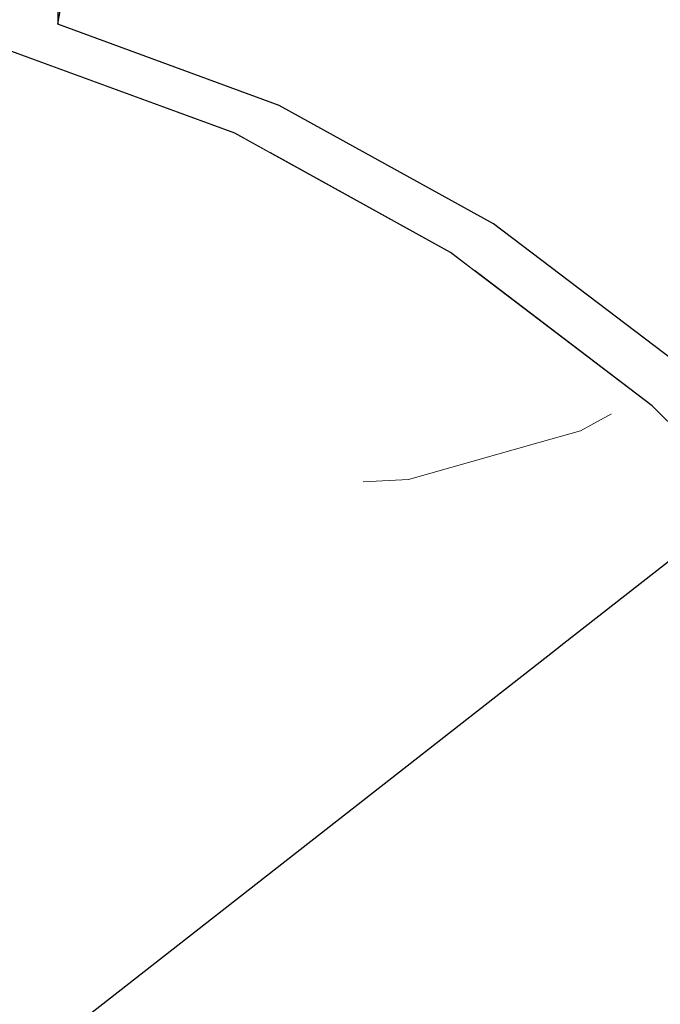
# Model space of a CAD drawing. Header units: millimetres. Extents: x -36478 to 31050, y -14815 to 11827.
# Tile 218 of 256: x -15970 to -15920, y 9608 to 9686. Entities that reach past the tile are written whole.
import ezdxf

# ---------------------------------------------------------------- set-up
doc = ezdxf.new("R2010")
doc.units = ezdxf.units.MM
doc.header["$MEASUREMENT"] = 0
doc.linetypes.add('Wipeout_Contour', pattern=[1000, 0, -1000])
for name, color, linetype in [('Nové_Konstrukce - krov', 7, 'Continuous'), ('Nové_Konstrukce - střechy a skořepiny', 7, 'Continuous'), ('Nové_Výplně - Povrchové', 7, 'Continuous')]:
    doc.layers.add(name, color=color, linetype=linetype)

# ---------------------------------------------------------------- blocks, each defined once
blk = doc.blocks.new('*X13')
at = {"layer": 'Nové_Výplně - Povrchové', "color": 21, "linetype": 'Continuous', "lineweight": 20, "true_color": 0xffaaaa}
for p, q in [((-15922.702, 9635.831), (-15913.392, 9640.696)), ((-15932.144, 9632.71), (-15922.702, 9635.831))]:
    blk.add_line(p, q, dxfattribs=at)
blk = doc.blocks.new('výplň_6_1', base_point=(0, 0))
at = {"layer": 'Nové_Výplně - Povrchové', "color": 21, "linetype": 'Continuous', "lineweight": 20, "true_color": 0xffaaaa}
blk.add_blockref('*X13', (0, 0), dxfattribs=at)
blk = doc.blocks.new('výplň_1032_1', base_point=(0, 0))
at = {"color": 254, "linetype": 'Wipeout_Contour', "lineweight": 0, "ltscale": 93129.617943}
blk.add_wipeout([(-15932.815, 9669.848), (-15934.322, 9666.135), (-15920.214, 9655.419), (-15919.193, 9654.393), (-15916.906, 9657.764)], dxfattribs=at).dxf.layer = 'Nové_Výplně - Povrchové'
blk = doc.blocks.new('výplň_1036_1', base_point=(0, 0))
at = {"color": 254, "linetype": 'Wipeout_Contour', "lineweight": 0, "ltscale": 74509.740509}
blk.add_wipeout([(-15916.906, 9657.764), (-15908.826, 9668.083), (-15926.518, 9681.522), (-15932.815, 9669.848)], dxfattribs=at).dxf.layer = 'Nové_Výplně - Povrchové'
blk = doc.blocks.new('výplň_1037_1', base_point=(0, 0))
at = {"color": 254, "linetype": 'Wipeout_Contour', "lineweight": 0, "ltscale": 93320.634434}
blk.add_wipeout([(-15967.384, 9685.678), (-15967.427, 9682.197), (-15953.329, 9677.039), (-15950.537, 9675.494), (-15949.813, 9679.248)], dxfattribs=at).dxf.layer = 'Nové_Výplně - Povrchové'
blk = doc.blocks.new('výplň_1038_1', base_point=(0, 0))
at = {"color": 254, "linetype": 'Wipeout_Contour', "lineweight": 0, "ltscale": 93226.665459}
blk.add_wipeout([(-15949.813, 9679.248), (-15950.537, 9675.494), (-15936.224, 9667.579), (-15934.322, 9666.135), (-15932.815, 9669.848)], dxfattribs=at).dxf.layer = 'Nové_Výplně - Povrchové'
blk = doc.blocks.new('výplň_1041_1', base_point=(0, 0))
at = {"color": 254, "linetype": 'Wipeout_Contour', "lineweight": 0, "ltscale": 74592.698661}
blk.add_wipeout([(-15932.815, 9669.848), (-15926.518, 9681.522), (-15945.421, 9691.975), (-15949.813, 9679.248)], dxfattribs=at).dxf.layer = 'Nové_Výplně - Povrchové'
blk = doc.blocks.new('výplň_1042_1', base_point=(0, 0))
at = {"color": 254, "linetype": 'Wipeout_Contour', "lineweight": 0, "ltscale": 74505.329594}
blk.add_wipeout([(-15908.826, 9668.083), (-15900.893, 9676.49), (-15919.574, 9690.68), (-15926.518, 9681.522)], dxfattribs=at).dxf.layer = 'Nové_Výplně - Povrchové'
blk = doc.blocks.new('výplň_1043_1', base_point=(0, 0))
at = {"color": 254, "linetype": 'Wipeout_Contour', "lineweight": 0, "ltscale": 74672.458834}
blk.add_wipeout([(-15964.961, 9699.125), (-15967.384, 9685.678), (-15949.813, 9679.248), (-15945.421, 9691.975)], dxfattribs=at).dxf.layer = 'Nové_Výplně - Povrchové'
blk = doc.blocks.new('výplň_1044_1', base_point=(0, 0))
at = {"color": 254, "linetype": 'Wipeout_Contour', "lineweight": 0, "ltscale": 74595.134014}
blk.add_wipeout([(-15926.518, 9681.522), (-15919.574, 9690.68), (-15939.534, 9701.717), (-15945.421, 9691.975)], dxfattribs=at).dxf.layer = 'Nové_Výplně - Povrchové'
blk = doc.blocks.new('výplň_1070_1', base_point=(0, 0))
at = {"color": 254, "linetype": 'Wipeout_Contour', "lineweight": 0, "ltscale": 74389.802298}
blk.add_wipeout([(-15908.961, 9613.99), (-15920.114, 9628.719), (-15922.744, 9626.674), (-15911.591, 9611.944)], dxfattribs=at).dxf.layer = 'Nové_Výplně - Povrchové'
blk = doc.blocks.new('výplň_1071_1', base_point=(0, 0))
at = {"color": 254, "linetype": 'Wipeout_Contour', "lineweight": 0, "ltscale": 74379.316103}
blk.add_wipeout([(-15908.961, 9613.99), (-15899.779, 9619.543), (-15912.204, 9635.95), (-15920.114, 9628.719)], dxfattribs=at).dxf.layer = 'Nové_Výplně - Povrchové'
blk = doc.blocks.new('výplň_1072_1', base_point=(0, 0))
at = {"color": 254, "linetype": 'Wipeout_Contour', "lineweight": 0, "ltscale": 74508.837586}
blk.add_wipeout([(-15922.744, 9626.674), (-16049.996, 9527.701), (-16038.842, 9512.971), (-15911.591, 9611.944)], dxfattribs=at).dxf.layer = 'Nové_Výplně - Povrchové'
blk = doc.blocks.new('výplň_1073_1', base_point=(0, 0))
at = {"color": 254, "linetype": 'Wipeout_Contour', "lineweight": 0, "ltscale": 93087.321738}
blk.add_wipeout([(-15911.591, 9611.944), (-16038.842, 9512.971), (-16037.238, 9510.853), (-16029.558, 9497.211), (-15902.593, 9595.962)], dxfattribs=at).dxf.layer = 'Nové_Výplně - Povrchové'
blk = doc.blocks.new('výplň_1074_1', base_point=(0, 0))
at = {"color": 254, "linetype": 'Wipeout_Contour', "lineweight": 0, "ltscale": 74459.814602}
blk.add_wipeout([(-15922.744, 9626.674), (-15920.114, 9628.719), (-15933.085, 9641.748), (-15935.715, 9639.703)], dxfattribs=at).dxf.layer = 'Nové_Výplně - Povrchové'
blk = doc.blocks.new('výplň_1075_1', base_point=(0, 0))
at = {"color": 254, "linetype": 'Wipeout_Contour', "lineweight": 0, "ltscale": 74786.392287}
blk.add_wipeout([(-15981.383, 9664.957), (-16103.877, 9569.684), (-16090.214, 9562.129), (-15965.486, 9659.14)], dxfattribs=at).dxf.layer = 'Nové_Výplně - Povrchové'
blk = doc.blocks.new('výplň_1076_1', base_point=(0, 0))
at = {"color": 254, "linetype": 'Wipeout_Contour', "lineweight": 0, "ltscale": 112143.111869}
blk.add_wipeout([(-15965.486, 9659.14), (-16090.214, 9562.129), (-16087.133, 9560.425), (-16085.053, 9558.884), (-16076.463, 9552.359), (-15950.108, 9650.636)], dxfattribs=at).dxf.layer = 'Nové_Výplně - Povrchové'
blk = doc.blocks.new('výplň_1077_1', base_point=(0, 0))
at = {"color": 254, "linetype": 'Wipeout_Contour', "lineweight": 0, "ltscale": 93337.917859}
blk.add_wipeout([(-15950.108, 9650.636), (-16076.463, 9552.359), (-16067.185, 9545.312), (-16062.773, 9540.88), (-15935.715, 9639.703)], dxfattribs=at).dxf.layer = 'Nové_Výplně - Povrchové'
blk = doc.blocks.new('výplň_1078_1', base_point=(0, 0))
at = {"color": 254, "linetype": 'Wipeout_Contour', "lineweight": 0, "ltscale": 93244.654275}
blk.add_wipeout([(-15935.715, 9639.703), (-16062.773, 9540.88), (-16051.084, 9529.138), (-16049.996, 9527.701), (-15922.744, 9626.674)], dxfattribs=at).dxf.layer = 'Nové_Výplně - Povrchové'
blk = doc.blocks.new('výplň_1080_1', base_point=(0, 0))
at = {"color": 254, "linetype": 'Wipeout_Contour', "lineweight": 0, "ltscale": 280373.696363}
blk.add_wipeout([(-16114.127, 9574.041), (-16107.112, 9571.473), (-16104.855, 9570.226), (-15978.602, 9668.422), (-15977.522, 9678.594), (-15974.126, 9682.627), (-15971.012, 9683.509), (-15967.427, 9682.197), (-15967.384, 9685.678), (-15966.861, 9688.581), (-15969.649, 9686.412), (-15970.859, 9695.957), (-15973.973, 9695.074), (-15977.369, 9691.042), (-15978.6, 9679.45)], dxfattribs=at).dxf.layer = 'Nové_Výplně - Povrchové'
blk = doc.blocks.new('*X2163')
at = {"layer": 'Nové_Výplně - Povrchové', "color": 21, "linetype": 'Continuous', "lineweight": 20, "true_color": 0xffaaaa}
blk.add_line((-15915.523, 9647.036), (-15918.349, 9653.545), dxfattribs=at)
blk = doc.blocks.new('výplň_1081_1', base_point=(0, 0))
at = {"color": 254, "linetype": 'Wipeout_Contour', "lineweight": 0, "ltscale": 74440.126307}
blk.add_wipeout([(-15907.934, 9639.412), (-15905.786, 9640.926), (-15920.214, 9655.419), (-15922.575, 9654.119)], dxfattribs=at).dxf.layer = 'Nové_Výplně - Povrchové'
at = {"layer": 'Nové_Výplně - Povrchové', "color": 21, "linetype": 'Continuous', "lineweight": 20, "true_color": 0xffaaaa}
blk.add_blockref('*X2163', (0, 0), dxfattribs=at)
blk = doc.blocks.new('výplň_1082_1', base_point=(0, 0))
at = {"color": 254, "linetype": 'Wipeout_Contour', "lineweight": 0, "ltscale": 74453.322137}
blk.add_wipeout([(-15920.114, 9628.719), (-15912.204, 9635.95), (-15926.651, 9650.463), (-15933.085, 9641.748)], dxfattribs=at).dxf.layer = 'Nové_Výplně - Povrchové'
blk = doc.blocks.new('výplň_1083_1', base_point=(0, 0))
at = {"color": 254, "linetype": 'Wipeout_Contour', "lineweight": 0, "ltscale": 74445.94053}
blk.add_wipeout([(-15912.204, 9635.95), (-15907.934, 9639.412), (-15922.575, 9654.119), (-15926.651, 9650.463)], dxfattribs=at).dxf.layer = 'Nové_Výplně - Povrchové'
blk = doc.blocks.new('výplň_1084_1', base_point=(0, 0))
at = {"color": 254, "linetype": 'Wipeout_Contour', "lineweight": 0, "ltscale": 74531.445332}
blk.add_wipeout([(-15933.085, 9641.748), (-15947.478, 9652.681), (-15950.108, 9650.636), (-15935.715, 9639.703)], dxfattribs=at).dxf.layer = 'Nové_Výplně - Povrchové'
blk = doc.blocks.new('*X2171')
at = {"layer": 'Nové_Výplně - Povrchové', "color": 21, "linetype": 'Continuous', "lineweight": 20, "true_color": 0xffaaaa}
for p, q in [((-15929.294, 9652.47), (-15939.564, 9649.562)), ((-15939.564, 9649.562), (-15943.139, 9649.385))]:
    blk.add_line(p, q, dxfattribs=at)
blk = doc.blocks.new('výplň_1085_1', base_point=(0, 0))
at = {"color": 254, "linetype": 'Wipeout_Contour', "lineweight": 0, "ltscale": 74529.035635}
blk.add_wipeout([(-15947.478, 9652.681), (-15933.085, 9641.748), (-15926.651, 9650.463), (-15942.684, 9662.641)], dxfattribs=at).dxf.layer = 'Nové_Výplně - Povrchové'
at = {"layer": 'Nové_Výplně - Povrchové', "color": 21, "linetype": 'Continuous', "lineweight": 20, "true_color": 0xffaaaa}
blk.add_blockref('*X2171', (0, 0), dxfattribs=at)
blk = doc.blocks.new('*X2173')
at = {"layer": 'Nové_Výplně - Povrchové', "color": 21, "linetype": 'Continuous', "lineweight": 20, "true_color": 0xffaaaa}
for p, q in [((-15923.445, 9654.78), (-15925.905, 9653.429)), ((-15925.905, 9653.429), (-15929.294, 9652.47))]:
    blk.add_line(p, q, dxfattribs=at)
blk = doc.blocks.new('výplň_1086_1', base_point=(0, 0))
at = {"color": 254, "linetype": 'Wipeout_Contour', "lineweight": 0, "ltscale": 74526.276203}
blk.add_wipeout([(-15942.684, 9662.641), (-15926.651, 9650.463), (-15922.575, 9654.119), (-15938.822, 9666.46)], dxfattribs=at).dxf.layer = 'Nové_Výplně - Povrchové'
at = {"layer": 'Nové_Výplně - Povrchové', "color": 21, "linetype": 'Continuous', "lineweight": 20, "true_color": 0xffaaaa}
blk.add_blockref('*X2173', (0, 0), dxfattribs=at)
blk = doc.blocks.new('výplň_1087_1', base_point=(0, 0))
at = {"color": 254, "linetype": 'Wipeout_Contour', "lineweight": 0, "ltscale": 74670.857205}
blk.add_wipeout([(-15978.753, 9667.002), (-15981.383, 9664.957), (-15965.486, 9659.14), (-15962.856, 9661.185)], dxfattribs=at).dxf.layer = 'Nové_Výplně - Povrchové'
blk = doc.blocks.new('výplň_1088_1', base_point=(0, 0))
at = {"color": 254, "linetype": 'Wipeout_Contour', "lineweight": 0, "ltscale": 74602.512981}
blk.add_wipeout([(-15947.478, 9652.681), (-15962.856, 9661.185), (-15965.486, 9659.14), (-15950.108, 9650.636)], dxfattribs=at).dxf.layer = 'Nové_Výplně - Povrchové'
blk = doc.blocks.new('výplň_1089_1', base_point=(0, 0))
at = {"color": 254, "linetype": 'Wipeout_Contour', "lineweight": 0, "ltscale": 74520.407974}
blk.add_wipeout([(-15920.214, 9655.419), (-15936.224, 9667.579), (-15938.822, 9666.46), (-15922.575, 9654.119)], dxfattribs=at).dxf.layer = 'Nové_Výplně - Povrchové'
blk = doc.blocks.new('výplň_1090_1', base_point=(0, 0))
at = {"color": 254, "linetype": 'Wipeout_Contour', "lineweight": 0, "ltscale": 74600.047125}
blk.add_wipeout([(-15938.822, 9666.46), (-15936.224, 9667.579), (-15953.329, 9677.039), (-15956.182, 9676.06)], dxfattribs=at).dxf.layer = 'Nové_Výplně - Povrchové'
blk = doc.blocks.new('výplň_1091_1', base_point=(0, 0))
at = {"color": 254, "linetype": 'Wipeout_Contour', "lineweight": 0, "ltscale": 74676.622693}
blk.add_wipeout([(-15971.012, 9683.509), (-15974.126, 9682.627), (-15956.182, 9676.06), (-15953.329, 9677.039)], dxfattribs=at).dxf.layer = 'Nové_Výplně - Povrchové'
blk = doc.blocks.new('výplň_1092_1', base_point=(0, 0))
at = {"color": 254, "linetype": 'Wipeout_Contour', "lineweight": 0, "ltscale": 74604.150289}
blk.add_wipeout([(-15962.856, 9661.185), (-15947.478, 9652.681), (-15942.684, 9662.641), (-15959.815, 9672.114)], dxfattribs=at).dxf.layer = 'Nové_Výplně - Povrchové'
blk = doc.blocks.new('výplň_1093_1', base_point=(0, 0))
at = {"color": 254, "linetype": 'Wipeout_Contour', "lineweight": 0, "ltscale": 74605.971541}
blk.add_wipeout([(-15942.684, 9662.641), (-15938.822, 9666.46), (-15956.182, 9676.06), (-15959.815, 9672.114)], dxfattribs=at).dxf.layer = 'Nové_Výplně - Povrchové'
blk = doc.blocks.new('výplň_1094_1', base_point=(0, 0))
at = {"color": 254, "linetype": 'Wipeout_Contour', "lineweight": 0, "ltscale": 93351.948659}
blk.add_wipeout([(-15978.602, 9668.422), (-15978.753, 9667.002), (-15962.856, 9661.185), (-15959.815, 9672.114), (-15977.522, 9678.594)], dxfattribs=at).dxf.layer = 'Nové_Výplně - Povrchové'
blk = doc.blocks.new('výplň_1095_1', base_point=(0, 0))
at = {"color": 254, "linetype": 'Wipeout_Contour', "lineweight": 0, "ltscale": 74682.603928}
blk.add_wipeout([(-15974.126, 9682.627), (-15977.522, 9678.594), (-15959.815, 9672.114), (-15956.182, 9676.06)], dxfattribs=at).dxf.layer = 'Nové_Výplně - Povrchové'

msp = doc.modelspace()

# ---------------------------------------------------------------- block references
at = {"layer": 'Nové_Výplně - Povrchové', "color": 21, "linetype": 'Continuous', "lineweight": 20, "true_color": 0xffaaaa}
msp.add_blockref('výplň_6_1', (0, 0), dxfattribs=at)

# ---------------------------------------------------------------- next in the draw order: block references
for name in ['výplň_1037_1', 'výplň_1032_1', 'výplň_1070_1']:
    msp.add_blockref(name, (0, 0), dxfattribs=at)

# ---------------------------------------------------------------- next in the draw order: block references
for name in ['výplň_1036_1', 'výplň_1071_1']:
    msp.add_blockref(name, (0, 0), dxfattribs=at)

# ---------------------------------------------------------------- next in the draw order: block references
for name in ['výplň_1038_1', 'výplň_1072_1']:
    msp.add_blockref(name, (0, 0), dxfattribs=at)

# ---------------------------------------------------------------- next in the draw order: block references
for name in ['výplň_1041_1', 'výplň_1074_1', 'výplň_1073_1']:
    msp.add_blockref(name, (0, 0), dxfattribs=at)

# ---------------------------------------------------------------- next in the draw order: block references
for name in ['výplň_1043_1', 'výplň_1042_1', 'výplň_1075_1']:
    msp.add_blockref(name, (0, 0), dxfattribs=at)

# ---------------------------------------------------------------- next in the draw order: block references
for name in ['výplň_1044_1', 'výplň_1076_1']:
    msp.add_blockref(name, (0, 0), dxfattribs=at)

# ---------------------------------------------------------------- next in the draw order: block references
msp.add_blockref('výplň_1077_1', (0, 0), dxfattribs=at)

# ---------------------------------------------------------------- next in the draw order: block references
msp.add_blockref('výplň_1078_1', (0, 0), dxfattribs=at)

# ---------------------------------------------------------------- next in the draw order: block references
for name in ['výplň_1080_1', 'výplň_1081_1']:
    msp.add_blockref(name, (0, 0), dxfattribs=at)

# ---------------------------------------------------------------- next in the draw order: linework, layer by layer
at = {"layer": 'Nové_Konstrukce - krov', "color": 1, "linetype": 'Continuous', "lineweight": 25}
for p, q in [((-15967.384, 9685.678), (-15964.961, 9699.125)), ((-15967.232, 9698.126), (-15967.384, 9685.678))]:
    msp.add_line(p, q, dxfattribs=at)

# ---------------------------------------------------------------- next in the draw order: block references
at = {"layer": 'Nové_Výplně - Povrchové', "color": 21, "linetype": 'Continuous', "lineweight": 20, "true_color": 0xffaaaa}
for name in ['výplň_1087_1', 'výplň_1082_1']:
    msp.add_blockref(name, (0, 0), dxfattribs=at)

# ---------------------------------------------------------------- next in the draw order: block references
for name in ['výplň_1083_1', 'výplň_1084_1']:
    msp.add_blockref(name, (0, 0), dxfattribs=at)

# ---------------------------------------------------------------- next in the draw order: block references
msp.add_blockref('výplň_1085_1', (0, 0), dxfattribs=at)

# ---------------------------------------------------------------- next in the draw order: block references
for name in ['výplň_1086_1', 'výplň_1088_1']:
    msp.add_blockref(name, (0, 0), dxfattribs=at)

# ---------------------------------------------------------------- next in the draw order: block references
msp.add_blockref('výplň_1089_1', (0, 0), dxfattribs=at)

# ---------------------------------------------------------------- next in the draw order: linework, layer by layer
at = {"layer": 'Nové_Konstrukce - krov', "color": 1, "linetype": 'Continuous', "lineweight": 25}
for p, q in [((-15916.906, 9657.764), (-15932.815, 9669.848)), ((-15905.786, 9640.926), (-15920.214, 9655.419))]:
    msp.add_line(p, q, dxfattribs=at)

# ---------------------------------------------------------------- next in the draw order: block references
at = {"layer": 'Nové_Výplně - Povrchové', "color": 21, "linetype": 'Continuous', "lineweight": 20, "true_color": 0xffaaaa}
msp.add_blockref('výplň_1090_1', (0, 0), dxfattribs=at)

# ---------------------------------------------------------------- next in the draw order: linework, layer by layer
at = {"layer": 'Nové_Konstrukce - krov', "color": 1, "linetype": 'Continuous', "lineweight": 25}
msp.add_line((-15920.214, 9655.419), (-15936.224, 9667.579), dxfattribs=at)

# ---------------------------------------------------------------- next in the draw order: block references
at = {"layer": 'Nové_Výplně - Povrchové', "color": 21, "linetype": 'Continuous', "lineweight": 20, "true_color": 0xffaaaa}
for name in ['výplň_1091_1', 'výplň_1092_1']:
    msp.add_blockref(name, (0, 0), dxfattribs=at)

# ---------------------------------------------------------------- next in the draw order: block references
msp.add_blockref('výplň_1093_1', (0, 0), dxfattribs=at)

# ---------------------------------------------------------------- next in the draw order: linework, layer by layer
at = {"layer": 'Nové_Konstrukce - krov', "color": 1, "linetype": 'Continuous', "lineweight": 25}
for p, q in [((-15932.815, 9669.848), (-15949.813, 9679.248)), ((-15936.224, 9667.579), (-15953.329, 9677.039))]:
    msp.add_line(p, q, dxfattribs=at)

# ---------------------------------------------------------------- next in the draw order: block references
at = {"layer": 'Nové_Výplně - Povrchové', "color": 21, "linetype": 'Continuous', "lineweight": 20, "true_color": 0xffaaaa}
msp.add_blockref('výplň_1094_1', (0, 0), dxfattribs=at)

# ---------------------------------------------------------------- next in the draw order: block references
msp.add_blockref('výplň_1095_1', (0, 0), dxfattribs=at)

# ---------------------------------------------------------------- next in the draw order: linework, layer by layer
at = {"layer": 'Nové_Konstrukce - krov', "color": 1, "linetype": 'Continuous', "lineweight": 25}
for p, q in [((-15949.813, 9679.248), (-15967.384, 9685.678)), ((-15953.329, 9677.039), (-15971.012, 9683.509))]:
    msp.add_line(p, q, dxfattribs=at)
at = {"layer": 'Nové_Konstrukce - střechy a skořepiny', "color": 1, "linetype": 'Continuous', "lineweight": 25}
msp.add_line((-14406.177, 10825.99), (-19182.706, 7090.827), dxfattribs=at)

doc.saveas('drawing.dxf')
